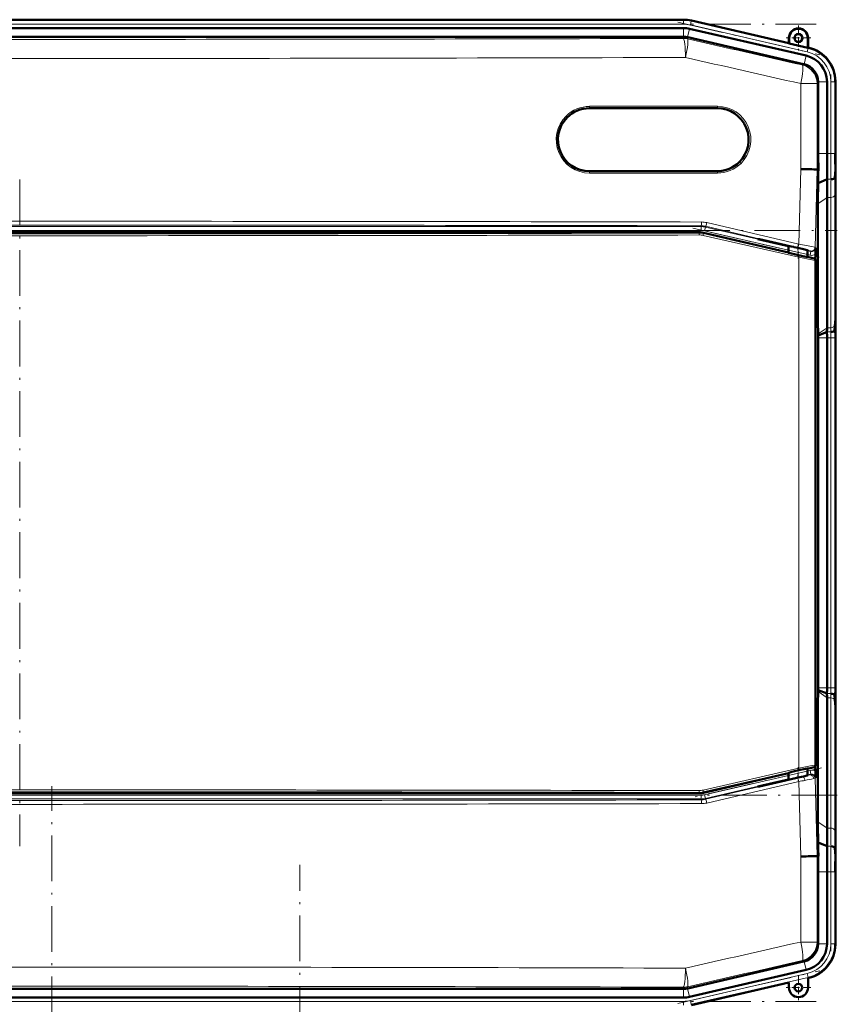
# Model space of a CAD drawing. Extents: x -2073 to 2460, y -1948 to 865.
# Tile 8 of 83: x -1543 to -1329, y 18 to 276. Entities that reach past the tile are written whole.
import ezdxf

# ---------------------------------------------------------------- set-up
doc = ezdxf.new("R2010")
doc.units = 0
doc.linetypes.add('DASHDOT', pattern=[18.5, 12, -3, 0.5, -3])

msp = doc.modelspace()

# ---------------------------------------------------------------- linework, layer by layer
at = {"color": 7, "linetype": 'DASHDOT', "lineweight": 18}
for p, q in [((-1752, 274.94), (-1334.32, 274.94)), ((-1370.63, 275.5), (-1333.37, 266.9)), ((-1330.49, 261.76), (-1330.49, 239.13)), ((-1543.15, 234.26), (-1543.15, 59.51)), ((-1757.52, 220.89), (-1328.8, 220.89)), ((-1366.65, 221.49), (-1332.94, 213.71)), ((-1330.49, 201.91), (-1330.49, 91.85)), ((-1332.94, 80.05), (-1366.65, 72.27)), ((-1534.76, -615.7), (-1534.76, 75.2)), ((-1328.8, 72.86), (-1757.52, 72.86)), ((-1469.72, -396.19), (-1469.72, 54.63)), ((-1330.49, 54.62), (-1330.49, 31.99)), ((-1370.63, 18.25), (-1333.37, 26.85)), ((-1752, 18.81), (-1334.32, 18.81))]:
    msp.add_line(p, q, dxfattribs=at)
at = {"color": 7, "lineweight": 50}
for p, q in [((-1369.13, 276.13), (-1717.19, 276.13)), ((-1384.12, 276.13), (-1696.92, 276.13)), ((-1384.12, 273.94), (-1696.92, 273.94)), ((-1384.12, 276.13), (-1369.13, 276.13)), ((-1384.12, 273.94), (-1369.13, 273.94)), ((-1367.54, 273.76), (-1336.97, 266.7)), ((-1367.05, 275.89), (-1341.48, 269.99)), ((-1367.05, 275.89), (-1341.48, 269.99)), ((-1717.16, 271.65), (-1369.15, 271.65)), ((-1369.15, 271.65), (-1369.13, 271.65)), ((-1337.66, 264.51), (-1368.03, 271.53)), ((-1341.48, 269.99), (-1341.48, 271.33)), ((-1341.41, 269.9), (-1341.41, 271.33)), ((-1336.55, 271.33), (-1336.55, 268.78)), ((-1336.48, 271.33), (-1336.48, 268.83)), ((-1341.41, 269.9), (-1341.48, 269.99)), ((-1341.41, 269.9), (-1336.55, 268.78)), ((-1336.55, 268.78), (-1336.48, 268.83)), ((-1336.48, 268.83), (-1336.28, 268.79)), ((-1333.78, 259.64), (-1333.79, 259.82)), ((-1333.78, 259.64), (-1333.78, 241.02)), ((-1331.49, 259.82), (-1331.49, 241.02)), ((-1329.31, 260.02), (-1329.31, 241.02)), ((-1329.31, 259.82), (-1329.31, 241.02)), ((-1393.79, 252.92), (-1360.29, 252.92)), ((-1360.29, 236.42), (-1393.79, 236.42)), ((-1334.45, 236.89), (-1334.1, 236.88)), ((-1333.77, 236.88), (-1334.1, 236.88)), ((-1329.28, 236.88), (-1329.46, 234.69)), ((-1331.45, 234.29), (-1333.83, 233.3)), ((-1329.31, 233.95), (-1329.31, 199.81)), ((-1329.31, 233.95), (-1329.31, 199.81)), ((-1333.88, 196.88), (-1333.88, 227.84)), ((-1331.49, 229.53), (-1331.49, 195.39)), ((-1365.05, 220.41), (-1721.26, 220.41)), ((-1363.92, 220.28), (-1341.6, 215.13)), ((-1342.36, 216.95), (-1349.61, 218.63)), ((-1349.22, 218.63), (-1349.61, 218.63)), ((-1349.22, 218.63), (-1342.36, 217.04)), ((-1342.36, 217.04), (-1340.94, 216.71)), ((-1342.36, 216.95), (-1342.36, 217.04)), ((-1341.6, 216.78), (-1342.36, 216.95)), ((-1341.6, 216.87), (-1341.6, 215.05)), ((-1340.94, 216.71), (-1340.24, 216.55)), ((-1340.24, 216.55), (-1340.1, 216.52)), ((-1340.1, 216.52), (-1339.11, 216.29)), ((-1336.61, 215.68), (-1336.61, 213.9)), ((-1334.53, 214.61), (-1334.57, 213.3)), ((-1336.61, 213.98), (-1336.5, 213.95)), ((-1336.5, 213.95), (-1335.92, 213.8)), ((-1335.92, 213.8), (-1334.91, 213.56)), ((-1334.52, 213.08), (-1334.52, 80.69)), ((-1334.52, 196.89), (-1333.88, 196.88)), ((-1333.79, 193.76), (-1333.88, 196.88)), ((-1329.33, 196.88), (-1329.5, 194.69)), ((-1331.5, 194.29), (-1333.79, 193.34)), ((-1333.79, 193.34), (-1333.79, 193.76)), ((-1333.78, 192.74), (-1333.79, 193.34)), ((-1333.78, 101.02), (-1333.78, 192.74)), ((-1331.49, 192.74), (-1331.49, 101.02)), ((-1329.31, 192.74), (-1329.31, 101.02)), ((-1329.31, 192.73), (-1329.31, 101.02)), ((-1333.78, 101.02), (-1333.79, 100.41)), ((-1333.79, 100), (-1333.88, 96.87)), ((-1333.79, 100.41), (-1333.79, 100)), ((-1331.5, 99.47), (-1333.79, 100.41)), ((-1331.49, 64.23), (-1331.49, 98.37)), ((-1329.33, 96.88), (-1329.5, 99.07)), ((-1334.52, 96.87), (-1333.88, 96.87)), ((-1333.88, 96.87), (-1333.88, 65.91)), ((-1329.31, 59.81), (-1329.31, 93.95)), ((-1329.31, 59.81), (-1329.31, 93.95)), ((-1334.91, 80.21), (-1335.92, 79.97)), ((-1334.53, 79.14), (-1334.57, 80.48)), ((-1341.6, 78.64), (-1363.92, 73.49)), ((-1341.6, 78.72), (-1341.6, 76.89)), ((-1340.1, 77.23), (-1339.11, 77.46)), ((-1336.61, 78.07), (-1336.61, 79.87)), ((-1336.5, 79.82), (-1336.61, 79.8)), ((-1335.92, 79.97), (-1336.5, 79.82)), ((-1342.36, 76.8), (-1349.61, 75.13)), ((-1349.22, 75.13), (-1349.61, 75.13)), ((-1349.22, 75.13), (-1342.36, 76.71)), ((-1342.36, 76.71), (-1340.94, 77.04)), ((-1341.6, 76.98), (-1342.36, 76.8)), ((-1342.36, 76.8), (-1342.36, 76.71)), ((-1340.94, 77.04), (-1340.24, 77.2)), ((-1340.24, 77.2), (-1340.1, 77.23)), ((-1721.26, 73.36), (-1365.05, 73.36)), ((-1331.45, 59.47), (-1333.83, 60.46)), ((-1333.83, 60.46), (-1333.81, 58.69)), ((-1334.1, 56.87), (-1334.45, 56.86)), ((-1333.77, 56.87), (-1334.1, 56.87)), ((-1333.81, 58.69), (-1333.77, 56.87)), ((-1329.28, 56.88), (-1329.46, 59.07)), ((-1333.78, 34.11), (-1333.78, 52.74)), ((-1331.49, 33.93), (-1331.49, 52.74)), ((-1329.31, 33.73), (-1329.31, 52.74)), ((-1329.31, 33.93), (-1329.31, 52.73)), ((-1333.78, 34.11), (-1333.79, 33.93)), ((-1337.66, 29.24), (-1368.03, 22.23)), ((-1367.54, 19.99), (-1336.97, 27.05)), ((-1367.05, 17.86), (-1341.48, 23.77)), ((-1341.48, 23.77), (-1341.48, 22.42)), ((-1336.48, 24.92), (-1336.28, 24.97)), ((-1336.48, 22.42), (-1336.48, 24.92)), ((-1717.16, 22.1), (-1369.15, 22.1)), ((-1369.15, 22.1), (-1369.13, 22.1)), ((-1384.12, 19.81), (-1696.92, 19.81)), ((-1384.12, 19.81), (-1369.13, 19.81))]:
    msp.add_line(p, q, dxfattribs=at)
at = {"color": 7, "lineweight": 18}
for p, q in [((-1717.19, 275.94), (-1369.13, 275.94)), ((-1717.19, 274.94), (-1369.13, 274.94)), ((-1369.13, 275.94), (-1369.13, 276.13)), ((-1369.13, 275.94), (-1369.13, 274.94)), ((-1369.13, 271.65), (-1369.13, 273.94)), ((-1368.05, 271.53), (-1367.54, 273.76)), ((-1367.09, 275.71), (-1367.31, 274.74)), ((-1367.31, 274.74), (-1336.69, 267.67)), ((-1367.09, 275.71), (-1367.05, 275.89)), ((-1367.09, 275.71), (-1336.46, 268.64)), ((-1369.2, 271.23), (-1369.15, 271.65)), ((-1368.03, 271.53), (-1368.08, 271.1)), ((-1341.41, 271.33), (-1341.48, 271.33)), ((-1336.55, 271.33), (-1336.48, 271.33)), ((-1336.46, 268.64), (-1336.69, 267.67)), ((-1336.46, 268.64), (-1336.28, 268.79)), ((-1337.48, 264.47), (-1336.97, 266.7)), ((-1337.98, 264.26), (-1337.66, 264.51)), ((-1338.4, 236.95), (-1338.4, 259.39)), ((-1334.1, 259.39), (-1338.4, 259.39)), ((-1333.78, 259.64), (-1334.1, 259.39)), ((-1334.1, 259.39), (-1334.1, 236.88)), ((-1333.79, 259.82), (-1331.49, 259.82)), ((-1330.49, 259.88), (-1330.49, 241.02)), ((-1330.49, 259.88), (-1329.49, 259.88)), ((-1329.31, 260.02), (-1329.49, 259.88)), ((-1329.49, 259.88), (-1329.49, 241.02)), ((-1360.22, 253.42), (-1393.74, 253.42)), ((-1333.78, 241.02), (-1331.49, 241.02)), ((-1331.49, 241.02), (-1330.49, 241.02)), ((-1329.49, 241.02), (-1330.49, 241.02)), ((-1329.49, 241.02), (-1329.31, 241.02)), ((-1393.74, 235.92), (-1360.22, 235.92)), ((-1338.92, 217.33), (-1338.4, 236.95)), ((-1334.1, 236.88), (-1334.64, 216.45)), ((-1330.45, 234.29), (-1331.45, 234.29)), ((-1329.49, 230.21), (-1329.49, 196.07)), ((-1331.49, 229.53), (-1333.88, 227.84)), ((-1330.49, 229.53), (-1331.49, 229.53)), ((-1330.49, 229.53), (-1330.49, 195.39)), ((-1364.53, 221.89), (-1364.5, 222.11)), ((-1363.38, 221.98), (-1363.4, 221.77)), ((-1339.29, 216.36), (-1363.38, 221.98)), ((-1363.03, 222.95), (-1338.92, 217.33)), ((-1721.79, 221.89), (-1364.53, 221.89)), ((-1364.53, 220.89), (-1721.79, 220.89)), ((-1365.07, 220.2), (-1365.05, 220.41)), ((-1364.53, 220.89), (-1364.53, 221.89)), ((-1338.88, 213.85), (-1364, 219.59)), ((-1363.92, 220.28), (-1363.95, 220.07)), ((-1363.95, 220.07), (-1338.83, 214.34)), ((-1363.63, 220.79), (-1363.4, 221.77)), ((-1341.6, 215.71), (-1363.63, 220.79)), ((-1363.4, 221.77), (-1341.6, 216.73)), ((-1336.61, 215.58), (-1335.74, 215.38)), ((-1335.96, 214.41), (-1336.61, 214.56)), ((-1335.96, 214.41), (-1335.74, 215.38)), ((-1335.74, 215.38), (-1335.87, 215.5)), ((-1334.64, 216.45), (-1334.52, 216.33)), ((-1338.88, 79.92), (-1338.88, 213.85)), ((-1334.96, 213.52), (-1334.91, 213.56)), ((-1334.52, 213.08), (-1334.57, 213.03)), ((-1334.57, 213.03), (-1334.57, 80.74)), ((-1329.33, 196.88), (-1329.28, 196.88)), ((-1331.49, 195.39), (-1333.79, 193.76)), ((-1330.5, 194.29), (-1331.5, 194.29)), ((-1330.49, 195.39), (-1331.49, 195.39)), ((-1331.49, 192.74), (-1333.78, 192.74)), ((-1330.49, 192.74), (-1331.49, 192.74)), ((-1330.49, 192.74), (-1329.49, 192.74)), ((-1330.49, 192.74), (-1330.49, 101.02)), ((-1329.31, 192.74), (-1329.49, 192.74)), ((-1329.49, 192.74), (-1329.49, 101.02)), ((-1331.49, 101.02), (-1333.78, 101.02)), ((-1330.49, 101.02), (-1331.49, 101.02)), ((-1330.49, 101.02), (-1329.49, 101.02)), ((-1329.31, 101.02), (-1329.49, 101.02)), ((-1331.49, 98.37), (-1333.79, 100)), ((-1330.5, 99.47), (-1331.5, 99.47)), ((-1330.49, 98.37), (-1331.49, 98.37)), ((-1330.49, 64.23), (-1330.49, 98.37)), ((-1329.49, 63.54), (-1329.49, 97.69)), ((-1329.28, 96.88), (-1329.33, 96.88)), ((-1334.91, 80.21), (-1334.96, 80.25)), ((-1334.57, 80.74), (-1334.52, 80.69)), ((-1364, 74.18), (-1338.88, 79.92)), ((-1338.83, 79.44), (-1363.95, 73.7)), ((-1363.63, 72.96), (-1341.6, 78.05)), ((-1336.61, 79.2), (-1335.96, 79.35)), ((-1335.74, 78.37), (-1336.61, 78.17)), ((-1335.96, 79.35), (-1335.74, 78.37)), ((-1335.87, 78.26), (-1335.74, 78.37)), ((-1334.52, 77.43), (-1334.64, 77.31)), ((-1341.6, 77.02), (-1363.4, 71.99)), ((-1363.38, 71.78), (-1339.29, 77.4)), ((-1338.92, 76.43), (-1363.03, 70.81)), ((-1338.4, 56.81), (-1338.92, 76.43)), ((-1334.64, 77.31), (-1334.1, 56.87)), ((-1721.79, 72.86), (-1364.53, 72.86)), ((-1365.05, 73.36), (-1365.07, 73.57)), ((-1364.53, 72.86), (-1364.53, 71.86)), ((-1363.92, 73.49), (-1363.95, 73.7)), ((-1363.63, 72.96), (-1363.4, 71.99)), ((-1364.53, 71.86), (-1721.79, 71.86)), ((-1364.53, 71.86), (-1364.5, 71.65)), ((-1363.38, 71.78), (-1363.4, 71.99)), ((-1331.49, 64.23), (-1333.88, 65.91)), ((-1330.49, 64.23), (-1331.49, 64.23)), ((-1330.45, 59.47), (-1331.45, 59.47)), ((-1338.4, 34.37), (-1338.4, 56.81)), ((-1334.1, 56.87), (-1334.1, 34.37)), ((-1333.78, 52.74), (-1331.49, 52.74)), ((-1331.49, 52.74), (-1330.49, 52.74)), ((-1329.49, 52.74), (-1330.49, 52.74)), ((-1330.49, 33.88), (-1330.49, 52.74)), ((-1329.49, 52.74), (-1329.31, 52.74)), ((-1329.49, 33.88), (-1329.49, 52.74)), ((-1338.4, 34.37), (-1334.1, 34.37)), ((-1333.78, 34.11), (-1334.1, 34.37)), ((-1333.79, 33.93), (-1331.49, 33.93)), ((-1329.49, 33.88), (-1330.49, 33.88)), ((-1329.49, 33.88), (-1329.31, 33.73)), ((-1337.98, 29.5), (-1337.66, 29.24)), ((-1337.48, 29.28), (-1336.97, 27.05)), ((-1367.31, 19.02), (-1336.69, 26.09)), ((-1336.69, 26.09), (-1336.46, 25.11)), ((-1367.09, 18.04), (-1336.46, 25.11)), ((-1336.28, 24.97), (-1336.46, 25.11)), ((-1369.2, 22.53), (-1369.15, 22.1)), ((-1369.13, 22.1), (-1369.13, 19.81)), ((-1368.03, 22.23), (-1368.08, 22.65)), ((-1368.05, 22.22), (-1367.54, 19.99)), ((-1717.19, 18.81), (-1369.13, 18.81)), ((-1369.13, 17.81), (-1369.13, 18.81)), ((-1367.09, 18.04), (-1367.31, 19.02)), ((-1367.09, 18.04), (-1367.05, 17.86))]:
    msp.add_line(p, q, dxfattribs=at)
at = {"color": 7, "linetype": 'DASHDOT', "lineweight": 18, "ltscale": 0.1625}
for p, q in [((-1338.98, 274.58), (-1338.98, 268.08)), ((-1335.73, 271.33), (-1342.23, 271.33)), ((-1338.98, 25.67), (-1338.98, 19.17)), ((-1335.73, 22.42), (-1342.23, 22.42))]:
    msp.add_line(p, q, dxfattribs=at)
at = {"color": 7, "linetype": 'DASHDOT', "lineweight": 18, "ltscale": 0.08985}
msp.add_line((-1339.1, 217.17), (-1339.1, 213.57), dxfattribs=at)
at = {"color": 7, "linetype": 'DASHDOT', "lineweight": 18, "ltscale": 0.019627}
msp.add_line((-1339.11, 216.36), (-1339.11, 215.57), dxfattribs=at)
at = {"color": 7, "linetype": 'DASHDOT', "lineweight": 18, "ltscale": 0.089713}
msp.add_line((-1339.1, 80.18), (-1339.1, 76.59), dxfattribs=at)
at = {"color": 7, "linetype": 'DASHDOT', "lineweight": 18, "ltscale": 0.019614}
msp.add_line((-1339.11, 77.4), (-1339.11, 78.18), dxfattribs=at)
at = {"color": 7, "lineweight": 18}
for points in [[(-1338.92, 217.33), (-1335.49, 216.65), (-1334.7, 216.47), (-1334.65, 216.45), (-1334.64, 216.45)], [(-1335.87, 215.5), (-1335.87, 215.5), (-1335.89, 215.51), (-1336.01, 215.55), (-1337.68, 215.97), (-1339.29, 216.36)], [(-1338.83, 214.34), (-1336.53, 213.82), (-1335.15, 213.54), (-1334.99, 213.52), (-1334.97, 213.52), (-1334.96, 213.52), (-1334.96, 213.52)], [(-1334.57, 213.03), (-1334.58, 213.03), (-1334.59, 213.03), (-1334.68, 213.04), (-1335.44, 213.17), (-1338.88, 213.85)], [(-1338.88, 79.92), (-1335.37, 80.61), (-1334.7, 80.73), (-1334.6, 80.74), (-1334.58, 80.74), (-1334.57, 80.74), (-1334.57, 80.74)], [(-1334.96, 80.25), (-1334.96, 80.25), (-1334.97, 80.25), (-1335.05, 80.24), (-1335.7, 80.12), (-1338.83, 79.44)], [(-1336.15, 78.17), (-1335.9, 78.24), (-1335.87, 78.25), (-1335.87, 78.26)], [(-1334.64, 77.31), (-1334.65, 77.31), (-1334.69, 77.29), (-1334.99, 77.22)]]:
    msp.add_lwpolyline(points, dxfattribs=at)
at = {"color": 7, "lineweight": 50}
for points in [[(-1341.6, 215.05), (-1341.6, 215.05), (-1341.59, 215.05), (-1341.56, 215.03), (-1341.2, 214.93), (-1338.19, 214.22), (-1336.65, 213.9), (-1336.62, 213.9), (-1336.61, 213.9), (-1336.61, 213.9)], [(-1339.11, 216.29), (-1337.65, 215.95), (-1336.69, 215.71), (-1336.52, 215.66), (-1336.51, 215.65), (-1336.5, 215.65)], [(-1336.5, 215.65), (-1336.51, 215.65), (-1336.51, 215.65), (-1336.52, 215.65), (-1336.61, 215.66)], [(-1338.55, 79.47), (-1340.7, 78.96), (-1341.5, 78.76), (-1341.59, 78.73), (-1341.6, 78.72), (-1341.6, 78.72)], [(-1339.11, 77.46), (-1337.65, 77.8), (-1336.69, 78.05), (-1336.52, 78.1), (-1336.51, 78.11), (-1336.5, 78.11)], [(-1336.61, 79.87), (-1336.61, 79.87), (-1336.62, 79.87), (-1336.62, 79.87), (-1336.72, 79.86), (-1337.57, 79.69), (-1338.55, 79.47)], [(-1336.5, 78.11), (-1336.51, 78.11), (-1336.51, 78.11), (-1336.52, 78.11), (-1336.61, 78.1)]]:
    msp.add_lwpolyline(points, dxfattribs=at)
for centre, radius in [((-1338.98, 271.33), 1.07), ((-1338.98, 271.33), 1), ((-1338.98, 22.42), 1)]:
    msp.add_circle(centre, radius, dxfattribs=at)
for centre, radius, start, end in [((-1369.13, 266.88), 9.25, 77.0008, 89.9996), ((-1369.13, 266.88), 9.25, 77.0007, 89.9996), ((-1369.13, 266.88), 7.06, 77.0006, 89.9996), ((-1338.98, 271.33), 2.5, 0, 180), ((-1338.98, 271.33), 2.43, 360, 180), ((-1338.56, 259.82), 9.25, 359.9943, 77.0057), ((-1338.3, 260.02), 8.99, 359.9916, 77.0084), ((-1338.56, 259.82), 7.06, 359.9966, 77.0032), ((-1338.79, 259.64), 5.01, 2.1031, 74.9072), ((-1393.79, 244.67), 8.25, 134.9699, 270), ((-1393.79, 244.67), 8.25, 90, 134.9612), ((-1360.29, 244.67), 8.25, 314.9294, 90), ((-641.29, 241), 692.49, 179.99805, 180.34055), ((-761.25, 240.88), 570.24, 179.9861, 180.6624), ((-981.72, 240.93), 347.59, 179.9856, 180.6685), ((-1360.29, 244.67), 8.25, 270, 314.9153), ((-1353.91, -969.85), 1206.9, 89.07649, 89.26402), ((-723, 224.04), 610.9, 178.79561, 179.13148), ((-1122.09, 233.7), 207.22, 179.1215, 179.9313), ((-942.42, 227.38), 391.46, 179.1331, 179.9319), ((-991.72, 229.13), 339.78, 179.1293, 179.9319), ((-1395.03, 216.14), 60.52, 358.5511, 0.1764), ((-1335.02, 213.08), 0.5, 359.998, 77.002), ((-1541.72, 200.05), 212.42, 359.1437, 359.9337), ((-1121.95, 200.06), 207.36, 180.0695, 180.8788), ((-1687.02, 192.82), 357.71, 359.9872, 0.6507), ((-982.23, 192.82), 347.08, 179.3309, 180.0147), ((-1411.32, 195.48), 79.82, 359.1476, 359.9359), ((-1466.29, 192.76), 134.79, 359.9876, 0.6479), ((-1466.29, 100.99), 134.79, 359.3521, 0.0124), ((-1687.02, 100.94), 357.71, 359.3493, 0.0128), ((-982.23, 100.93), 347.08, 179.9853, 180.6691), ((-1411.32, 98.28), 79.82, 0.0641, 0.8524), ((-1541.72, 93.7), 212.42, 0.0663, 0.8563), ((-1121.95, 93.7), 207.36, 179.1212, 179.9305), ((-1335.02, 80.69), 0.5, 282.998, 0.002), ((-1395.03, 77.62), 60.52, 359.8196, 1.4448), ((-942.42, 66.38), 391.46, 180.0681, 180.8669), ((-991.72, 64.63), 339.78, 180.0681, 180.8707), ((-761.25, 52.87), 570.24, 179.3376, 180.0139), ((-1122.09, 60.06), 207.22, 180.0687, 180.8785), ((-1353.89, 1262.48), 1205.77, 270.73585, 270.92354), ((-641.3, 52.76), 692.49, 179.65945, 180.00195), ((-981.72, 52.82), 347.59, 179.3315, 180.0144), ((-1338.79, 34.12), 5, 285.1029, 357.9073), ((-1338.56, 33.93), 7.06, 282.9968, 0.0034), ((-1338.3, 33.73), 8.99, 282.9916, 0.0084), ((-1338.98, 22.42), 2.5, 180, 360), ((-1369.13, 26.88), 7.06, 270.0004, 282.9994)]:
    msp.add_arc(centre, radius, start, end, dxfattribs=at)
at = {"color": 7, "lineweight": 18}
for centre, radius, start, end in [((-1369.13, 266.88), 9.06, 77.0008, 89.9996), ((-1369.13, 266.88), 8.06, 77.0006, 89.9996), ((-1543.16, 55920.27), 55649.31, 269.820896, 270.179106), ((11327.98, 56041.76), 57197.52, 257.175313, 257.206234), ((-1338.49, 259.88), 8.99, 359.9997, 77.0003), ((-1543.16, 56295.52), 56029.56, 269.821504, 270.178498), ((11366.51, 56399.82), 57560.09, 257.2175922, 257.2484236), ((-1338.49, 259.88), 7.99, 359.9916, 77.0084), ((-1393.74, 244.66), 8.75, 89.9957, 134.9539), ((-1360.22, 244.67), 8.75, 314.9196, 90.0213), ((-1393.74, 244.67), 8.75, 134.9606, 270.0213), ((-761.39, 240.88), 569.11, 179.986, 180.6637), ((-795.52, 240.89), 533.98, 179.9859, 180.6653), ((-1360.22, 244.67), 8.75, 269.9957, 314.9129), ((-991.35, 229.13), 339.14, 179.1277, 179.9318), ((-1011.24, 229.83), 318.25, 179.1257, 179.9316), ((-1543.16, -83589.28), 83812.57, 89.8777831, 90.1222151), ((-1543.16, -83475.74), 83698.04, 89.8777011, 90.122297), ((-1364.52, 217.11), 5, 76.8528, 89.8509), ((-1364.39, 217.11), 5.99, 76.8712, 89.8909), ((-1543.15, 84005.46), 83785.95, 269.8781811, 270.1218207), ((-1543.15, 83948.55), 83728.55, 269.8781333, 270.1218617), ((-1365.06, 215.2), 5, 77.1098, 90.1116), ((-1365, 215.21), 4.49, 77.1108, 90.1395), ((-1364.53, 216.89), 5, 77.0066, 89.9934), ((-1364.53, 216.89), 4, 77.0047, 89.9953), ((-1335.51, 216.36), 2, 256.9951, 299.3366), ((-1335.51, 216.35), 0.999, 256.9181, 358.54), ((-1335.07, 213.03), 0.5, 0.0159, 76.9841), ((-1410.93, 195.48), 80.44, 359.1546, 359.9369), ((-1466.66, 192.76), 136.17, 359.9884, 0.642), ((-1430.76, 196.18), 101.27, 359.1557, 359.937), ((-1500.96, 192.77), 171.47, 359.9884, 0.6411), ((-1466.66, 100.99), 136.17, 359.358, 0.0116), ((-1500.96, 100.99), 171.47, 359.3589, 0.0116), ((-1410.93, 98.28), 80.44, 0.0631, 0.8454), ((-1430.76, 97.57), 101.27, 0.063, 0.8443), ((-1335.07, 80.74), 0.5, 283.0159, 359.9841), ((-1385.38, 275.08), 202.98, 283.1255, 283.506), ((-1364.95, 190.23), 115.71, 283.48, 284.0366), ((-1345.32, 112), 35.05, 283.9245, 285.1673), ((-1335.51, 77.4), 2, 60.6635, 103.005), ((-1335.51, 77.4), 0.999, 1.46, 103.0819), ((-1395.86, 373.28), 302.27, 280.857, 281.1749), ((-1356.12, 174.02), 99.08, 280.9623, 282.3111), ((-1543.15, -83711.7), 83785.95, 89.8781793, 90.1218189), ((-1543.15, -83654.79), 83728.55, 89.8781383, 90.1218667), ((-1365.06, 78.57), 5, 269.8884, 282.8902), ((-1365, 78.56), 4.49, 269.8605, 282.8892), ((-1364.53, 76.86), 4, 270.0047, 282.9953), ((-1543.16, 83883.03), 83812.57, 269.8777849, 270.1222169), ((-1543.16, 83769.49), 83698.04, 269.877703, 270.1222989), ((-1364.52, 76.65), 5, 270.1491, 283.1472), ((-1364.39, 76.64), 5.99, 270.1091, 283.1288), ((-991.35, 64.63), 339.14, 180.0682, 180.8723), ((-1011.24, 63.92), 318.25, 180.0684, 180.8743), ((-761.39, 52.87), 569.11, 179.3363, 180.014), ((-795.52, 52.87), 533.98, 179.3347, 180.0141), ((11366.51, -56106.07), 57560.09, 102.7515764, 102.7824078), ((-1338.49, 33.88), 7.99, 282.9916, 0.0084), ((-1338.49, 33.88), 8.99, 282.9997, 0.0003), ((11327.98, -55748), 57197.52, 102.793766, 102.824687), ((-1543.16, -56001.77), 56029.56, 89.821502, 90.178496), ((-1543.16, -55626.52), 55649.31, 89.820894, 90.179104), ((-1369.13, 26.88), 8.06, 270.0004, 282.9994)]:
    msp.add_arc(centre, radius, start, end, dxfattribs=at)
for centre, major_axis, ratio, start_param, end_param in [((-1369.2, 266.23), (4.97, -0.57), 0.999653, 1.457389, 1.684204), ((-1369.2, 266.23), (0.02, -5), 0.119003, 1.570423, 3.115225), ((-1369.2, 266.23), (-1.11, -4.88), 0.116076, 1.597214, 3.115235), ((-1339.1, 259.39), (-1.11, -4.88), 0.136195, 1.601714, 3.115166), ((-1339.1, 259.39), (3.11, -3.91), 0.999441, 0.899117, 2.242476), ((-1393.79, 253.42), (0, -0.5), 0.101872, 0, 1.570796), ((-1360.29, 253.42), (0, 0.5), 0.124719, 3.141593, 4.712389), ((-1399.97, 250.86), (0.353, -0.354), 0.069254, 0.000014, 1.501741), ((-1354.11, 238.47), (0.353, -0.354), 0.091666, 1.479613, 3.141593), ((-1393.79, 235.92), (0, 0.5), 0.101872, 4.712389, 6.283185), ((-1360.29, 235.92), (0, -0.5), 0.124719, 1.570796, 3.141593), ((-1330.49, 230.24), (-1, 0), 0.707107, 1.570796, 3.106686), ((-1364.5, 223.11), (0, -1), 0.121885, 0.017584, 1.571058), ((-1363.15, 222.95), (-0.227, -0.974), 0.119647, 0.01758, 1.598677), ((-1365.07, 219.7), (0.001, -0.5), 0.121453, 1.570537, 3.124009), ((-1364.06, 219.59), (-0.111, -0.487), 0.119115, 1.598027, 3.124014), ((-1339.06, 217.33), (-0.227, -0.974), 0.135666, 0.017616, 1.602449), ((-1338.95, 213.85), (-0.111, -0.487), 0.135841, 1.601805, 3.123976), ((-1335.64, 216.47), (0.682, 0.732), 0.99939, 3.664878, 5.435811), ((-1330.49, 196.09), (-1, 0), 0.707107, 1.570796, 3.106686), ((-1330.49, 97.66), (-1, 0), 0.707107, 3.176499, 4.712389), ((-1338.95, 79.92), (0.111, -0.487), 0.135841, 0.017617, 1.539787), ((-1337.75, 76.74), (0.234, -0.972), 0.460439, 1.469807, 3.121928), ((-1335.92, 77.19), (0.266, -0.964), 0.924796, 1.34401, 3.095701), ((-1335.64, 77.28), (-0.682, 0.732), 0.99939, 3.988967, 5.7599), ((-1339.06, 76.43), (0.227, -0.974), 0.135666, 1.539144, 3.123976), ((-1365.07, 74.07), (-0.001, -0.5), 0.121453, 0.017583, 1.571056), ((-1364.06, 74.18), (0.111, -0.487), 0.119115, 0.017578, 1.543566), ((-1364.53, 76.86), (4.97, 0.57), 0.999846, 4.59896, 4.825818), ((-1364.5, 70.65), (0, -1), 0.121885, 1.570535, 3.124008), ((-1363.15, 70.81), (0.227, -0.974), 0.119647, 1.542916, 3.124013), ((-1330.49, 63.52), (-1, 0), 0.707107, 3.176499, 4.712389), ((-1339.1, 34.37), (1.11, -4.88), 0.136195, 0.026426, 1.539879), ((-1339.1, 34.37), (-3.11, -3.91), 0.999441, 0.899117, 2.242476), ((-1369.2, 27.52), (-0.02, -5), 0.119003, 0.026367, 1.57117), ((-1369.2, 27.52), (1.11, -4.88), 0.116076, 0.026358, 1.544378), ((-1369.2, 27.52), (-4.97, -0.57), 0.999653, 1.457389, 1.684204)]:
    msp.add_ellipse(centre, major_axis=major_axis, ratio=ratio, start_param=start_param, end_param=end_param, dxfattribs=at)
at = {"color": 7, "lineweight": 50}
for centre, major_axis, ratio, start_param, end_param in [((-1369.15, 266.66), (4.97, -0.57), 0.999653, 1.457389, 1.679108), ((-1338.78, 259.64), (-3.11, 3.91), 0.999441, 5.34848, 5.384068), ((-1330.46, 234.7), (1, 0), 0.414186, 4.715241, 6.251123), ((-1365.05, 215.41), (4.97, -0.57), 0.999846, 1.457367, 1.684225), ((-1330.5, 194.7), (1, 0), 0.414343, 4.715179, 6.251104), ((-1330.5, 99.05), (1, 0), 0.414215, 0.032067, 1.567956), ((-1365.05, 78.36), (4.97, 0.57), 0.999846, 4.59896, 4.825818), ((-1330.46, 59.05), (1, 0), 0.414215, 0.032067, 1.567956), ((-1338.78, 34.11), (-3.11, -3.91), 0.999441, 0.899117, 0.934706), ((-1369.15, 27.1), (4.97, 0.57), 0.999653, 4.604077, 4.825796)]:
    msp.add_ellipse(centre, major_axis=major_axis, ratio=ratio, start_param=start_param, end_param=end_param, dxfattribs=at)

doc.saveas('drawing.dxf')
